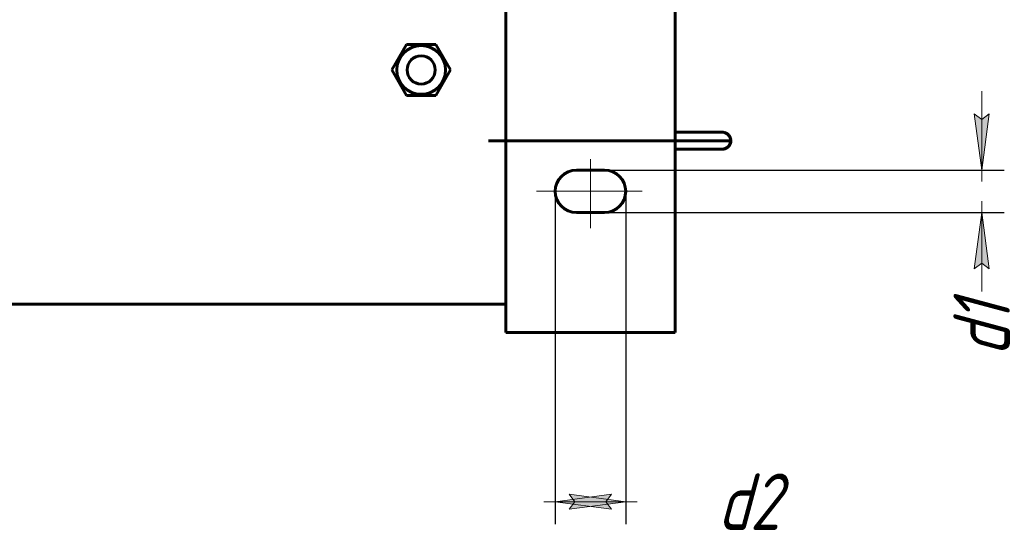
# Model space of a CAD drawing. Header units: millimetres. Extents: x 0 to 420, y 0 to 594.
# Tile 9 of 15: x 237 to 324, y 318 to 363. Entities that reach past the tile are written whole.
import ezdxf

# ---------------------------------------------------------------- set-up
doc = ezdxf.new("R2010")
doc.units = ezdxf.units.MM
for name, pattern in [('K5LT_AXLED', [19.5, 15, -1.5, 1.5, -1.5]), ('K5LT_BASIC', [0]), ('K5LT_THIN', [0])]:
    doc.linetypes.add(name, pattern=pattern)
doc.layers.add('Системный слой', color=7, linetype='Continuous')
doc.styles.add('KDIMTEXTSTYLE', font='GOST_AU.SHX', dxfattribs={"width": 0.96, "oblique": 15, "height": 5})
doc.dimstyles.new('KDIMSTYLE (0.25)', dxfattribs={"dimtxt": 5, "dimasz": 1, "dimexe": 2, "dimexo": 0, "dimgap": 1, "dimtad": 1, "dimlfac": 4, "dimtxsty": 'KDIMTEXTSTYLE', "dimsah": 1, "dimcen": 0, "dimdle": 1, "dimadec": 0, "dimazin": 0, "dimtfac": 0.667, "dimtmove": 0, "dimatfit": 3, "dimfxl": 1, "dimtvp": 1, "dimtolj": 1, "dimtzin": 0, "dimarcsym": 0})

# ---------------------------------------------------------------- blocks, each defined once
blk = doc.blocks.new('U132')
at = {"layer": 'Системный слой', "color": 150, "linetype": 'K5LT_BASIC', "lineweight": 60, "true_color": 0x0080ff}
for p, q in [((299.39, 353.103), (299.39, 353.103)), ((299.39, 351.603), (299.39, 351.603)), ((299.39, 351.603), (299.39, 351.603)), ((299.39, 351.603), (299.391, 351.603)), ((299.391, 351.603), (299.391, 351.603)), ((299.391, 351.603), (299.392, 351.603)), ((299.392, 351.603), (299.393, 351.603)), ((299.393, 351.603), (299.394, 351.603)), ((299.394, 351.603), (299.397, 351.603)), ((299.397, 351.603), (299.402, 351.603)), ((299.402, 351.603), (299.413, 351.603)), ((299.413, 351.603), (299.434, 351.604)), ((299.434, 351.604), (299.477, 351.608)), ((299.477, 351.608), (299.561, 351.625)), ((299.561, 351.625), (299.72, 351.688)), ((299.72, 351.688), (299.98, 351.908)), ((299.98, 351.908), (300.133, 352.261)), ((300.133, 352.261), (300.14, 352.353))]:
    blk.add_line(p, q, dxfattribs=at)
blk = doc.blocks.new('KDIMARROW_02')
at = {"layer": 'Системный слой'}
blk.add_hatch(color=0, dxfattribs=at).paths.add_polyline_path([(4.5, 0), (5, 0.658), (0, 0), (5, -0.658)])
at = {"layer": 'Системный слой', "color": 0, "linetype": 'K5LT_THIN', "lineweight": 18}
for p, q in [((0, 0), (-1, 0)), ((5, 0.658), (0, 0)), ((0, 0), (5, -0.658)), ((0, 0), (7, 0)), ((4.5, 0), (5, 0.658)), ((5, -0.658), (4.5, 0))]:
    blk.add_line(p, q, dxfattribs=at)

msp = doc.modelspace()

# ---------------------------------------------------------------- linework, layer by layer
at = {"layer": 'Системный слой', "color": 150, "linetype": 'K5LT_BASIC', "lineweight": 60, "true_color": 0x0080ff}
for p, q in [((280.203, 505.3684), (280.203, 335.3684)), ((295.203, 505.3684), (295.203, 335.3684)), ((271.4039, 360.8684), (270.1049, 358.6184)), ((274.002, 360.8684), (271.4039, 360.8684)), ((275.301, 358.6184), (274.002, 360.8684)), ((270.1049, 358.6184), (271.4039, 356.3684)), ((274.002, 356.3684), (275.301, 358.6184)), ((271.4039, 356.3684), (274.002, 356.3684)), ((295.203, 353.1026), (299.3895, 353.1026)), ((299.3896, 353.1026), (299.3885, 353.1026)), ((299.3895, 353.1026), (299.3897, 353.1026)), ((299.3895, 353.1026), (299.3895, 353.1026)), ((299.3895, 353.1026), (299.3895, 353.1026)), ((299.3895, 353.1026), (299.3895, 353.1026)), ((300.1395, 352.3526), (278.6651, 352.3526)), ((295.203, 351.6026), (299.3895, 351.6026)), ((299.3895, 351.6026), (299.3893, 351.6026)), ((299.3895, 351.6026), (299.3893, 351.6026)), ((299.3895, 351.6026), (299.3895, 351.6026)), ((299.3895, 351.6026), (299.3895, 351.6026)), ((299.3895, 351.6026), (299.3895, 351.6026)), ((299.3895, 351.6026), (299.3895, 351.6026)), ((299.3895, 351.6026), (299.3895, 351.6026)), ((288.953, 349.7434), (286.453, 349.7434)), ((286.453, 345.9934), (288.953, 345.9934)), ((280.203, 337.8684), (185.203, 337.8684)), ((280.203, 335.3684), (295.203, 335.3684))]:
    msp.add_line(p, q, dxfattribs=at)
at = {"layer": 'Системный слой', "color": 30, "linetype": 'K5LT_AXLED', "lineweight": 18, "true_color": 0xff8000}
for p, q in [((287.703, 344.6181), (287.703, 350.7084)), ((282.9066, 347.8684), (292.2966, 347.8684))]:
    msp.add_line(p, q, dxfattribs=at)
at = {"layer": 'Системный слой', "color": 150, "linetype": 'K5LT_BASIC', "lineweight": 60, "true_color": 0x0080ff}
for radius in [2.1562, 1.25]:
    msp.add_circle((272.703, 358.6184), radius, dxfattribs=at)
for centre, start, end in [((286.453, 347.8684), 90, 270), ((288.953, 347.8684), 270, 90)]:
    msp.add_arc(centre, 1.875, start, end, dxfattribs=at)
for points, knots in [([(299.3895, 353.1026), (299.3898, 353.1026), (299.3902, 353.1026), (299.3909, 353.1026), (299.3913, 353.1026), (299.3925, 353.1026), (299.3933, 353.1026), (299.3954, 353.1026), (299.3968, 353.1026), (299.401, 353.1025), (299.4037, 353.1025), (299.4118, 353.1023), (299.4171, 353.1021), (299.4281, 353.1015), (299.4338, 353.1012), (299.45, 353.0999), (299.4605, 353.0989), (299.4876, 353.0955), (299.504, 353.0928), (299.5427, 353.085), (299.5648, 353.0794), (299.619, 353.0629), (299.6507, 353.0508), (299.7139, 353.0216), (299.7452, 353.0043), (299.8068, 352.9648), (299.8368, 352.9424), (299.8944, 352.893), (299.9218, 352.866), (299.9728, 352.8082), (299.9962, 352.7776), (300.0379, 352.7141), (300.0562, 352.6814), (300.0873, 352.615), (300.1002, 352.5815), (300.1202, 352.5148), (300.1276, 352.4818), (300.1371, 352.4169), (300.1395, 352.3849), (300.1395, 352.3526)], [0, 0, 0, 0, 0.0136913, 0.0136913, 0.0308054, 0.0308054, 0.0616109, 0.0616109, 0.119799, 0.119799, 0.2327722, 0.2327722, 0.4519131, 0.4519131, 0.6861012, 0.6861012, 1.120896, 1.120896, 1.8065075, 1.8065075, 2.7429358, 2.7429358, 4.1343464, 4.1343464, 5.6012375, 5.6012375, 7.1346462, 7.1346462, 8.7133169, 8.7133169, 10.2913152, 10.2913152, 11.8299107, 11.8299107, 13.2967039, 13.2967039, 14.683666, 14.683666, 16, 16, 16, 16]), ([(299.3895, 353.1026), (299.3895, 353.1026), (299.3895, 353.1026), (299.3899, 353.1026), (299.3902, 353.1026), (299.391, 353.1026), (299.3915, 353.1026), (299.3928, 353.1026), (299.3936, 353.1026), (299.396, 353.1026), (299.3976, 353.1026), (299.4022, 353.1025), (299.4052, 353.1025), (299.4142, 353.1022), (299.4201, 353.1019), (299.4329, 353.1012), (299.4398, 353.1007), (299.4572, 353.0992), (299.4677, 353.098), (299.4971, 353.094), (299.5159, 353.0907), (299.5614, 353.0805), (299.588, 353.0729), (299.6466, 353.0525), (299.6782, 353.0389), (299.7411, 353.0067), (299.7722, 352.9879), (299.8329, 352.9454), (299.8623, 352.9217), (299.9182, 352.8697), (299.9447, 352.8414), (299.9931, 352.7817), (300.0152, 352.7503), (300.0539, 352.6857), (300.0707, 352.6526), (300.0985, 352.5859), (300.1098, 352.5524), (300.1267, 352.4861), (300.1326, 352.4534), (300.1383, 352.3979), (300.1395, 352.3753), (300.1395, 352.3526)], [0, 0, 0, 0, 0.0001773, 0.0001773, 0.0135517, 0.0135517, 0.0338794, 0.0338794, 0.0677587, 0.0677587, 0.1321295, 0.1321295, 0.2574682, 0.2574682, 0.5013399, 0.5013399, 0.7849874, 0.7849874, 1.2197869, 1.2197869, 2.0043197, 2.0043197, 3.1385857, 3.1385857, 4.5518657, 4.5518657, 6.0393652, 6.0393652, 7.5887586, 7.5887586, 9.1726007, 9.1726007, 10.7430099, 10.7430099, 12.2635836, 12.2635836, 13.7058265, 13.7058265, 15.0728015, 15.0728015, 16, 16, 16, 16]), ([(299.3895, 351.6026), (299.3898, 351.6026), (299.3902, 351.6026), (299.3909, 351.6026), (299.3913, 351.6026), (299.3925, 351.6026), (299.3933, 351.6027), (299.3954, 351.6027), (299.3968, 351.6027), (299.401, 351.6027), (299.4037, 351.6028), (299.4118, 351.603), (299.4171, 351.6032), (299.4281, 351.6038), (299.4338, 351.6041), (299.45, 351.6054), (299.4605, 351.6064), (299.4876, 351.6098), (299.504, 351.6125), (299.5427, 351.6202), (299.5648, 351.6258), (299.619, 351.6423), (299.6507, 351.6545), (299.7139, 351.6837), (299.7452, 351.701), (299.8068, 351.7405), (299.8368, 351.7629), (299.8944, 351.8122), (299.9218, 351.8393), (299.9728, 351.897), (299.9962, 351.9277), (300.0379, 351.9912), (300.0562, 352.0239), (300.0873, 352.0903), (300.1002, 352.1238), (300.1202, 352.1905), (300.1276, 352.2235), (300.1371, 352.2884), (300.1395, 352.3204), (300.1395, 352.3526)], [0, 0, 0, 0, 0.0136913, 0.0136913, 0.0308054, 0.0308054, 0.0616108, 0.0616108, 0.1197987, 0.1197987, 0.2327717, 0.2327717, 0.451912, 0.451912, 0.6860991, 0.6860991, 1.1208939, 1.1208939, 1.8065033, 1.8065033, 2.7429274, 2.7429274, 4.1343376, 4.1343376, 5.6012283, 5.6012283, 7.1346367, 7.1346367, 8.7133072, 8.7133072, 10.2913057, 10.2913057, 11.8299016, 11.8299016, 13.2966953, 13.2966953, 14.6836578, 14.6836578, 16, 16, 16, 16]), ([(299.3895, 351.6026), (299.3899, 351.6026), (299.3902, 351.6026), (299.391, 351.6026), (299.3915, 351.6026), (299.3928, 351.6026), (299.3936, 351.6027), (299.396, 351.6027), (299.3976, 351.6027), (299.4022, 351.6028), (299.4052, 351.6028), (299.4142, 351.6031), (299.4201, 351.6033), (299.4329, 351.6041), (299.4398, 351.6045), (299.4572, 351.6061), (299.4677, 351.6073), (299.4971, 351.6112), (299.5159, 351.6146), (299.5614, 351.6247), (299.588, 351.6324), (299.6466, 351.6528), (299.6782, 351.6664), (299.7411, 351.6986), (299.7722, 351.7174), (299.8329, 351.7598), (299.8623, 351.7836), (299.9182, 351.8356), (299.9447, 351.8638), (299.9931, 351.9236), (300.0152, 351.955), (300.0539, 352.0196), (300.0707, 352.0527), (300.0985, 352.1194), (300.1098, 352.1529), (300.1267, 352.2192), (300.1326, 352.2519), (300.1383, 352.3074), (300.1395, 352.3299), (300.1395, 352.3526)], [0, 0, 0, 0, 0.0135516, 0.0135516, 0.033879, 0.033879, 0.067758, 0.067758, 0.132128, 0.132128, 0.2574653, 0.2574653, 0.501334, 0.501334, 0.7849756, 0.7849756, 1.2197752, 1.2197752, 2.0042962, 2.0042962, 3.1385387, 3.1385387, 4.551816, 4.551816, 6.0393132, 6.0393132, 7.5887047, 7.5887047, 9.1725465, 9.1725465, 10.7429567, 10.7429567, 12.2635327, 12.2635327, 13.7057785, 13.7057785, 15.0727558, 15.0727558, 16, 16, 16, 16])]:
    msp.add_open_spline(points, degree=3, knots=knots, dxfattribs=at)

# ---------------------------------------------------------------- block references
at = {"layer": 'Системный слой'}
msp.add_blockref('U132', (0, 0), dxfattribs=at)

# ---------------------------------------------------------------- dimensions: what is measured, and where the dimension line sits
at = {"layer": 'Системный слой', "color": 7}
msp.add_linear_dim(base=(322.3674, 349.7434), p1=(288.953, 345.9934), p2=(288.953, 349.7434), angle=90, location=(322.3674, 335.636), text='\\H5.0;\\W0.965;\\Q15;\\H5.0;\\W0.965;\\Q15;\\Q15;d1', dimstyle='KDIMSTYLE (0.25)', override={"dimexo": 0, "dimblk1": 'KDIMARROW_02', "dimblk2": 'KDIMARROW_02', "dimse1": 0, "dimse2": 0, "dimclrt": 7, "dimtolj": 1}, dxfattribs=at).render()
msp.add_linear_dim(base=(284.578, 320.3684), p1=(290.828, 347.8684), p2=(284.578, 347.8684), location=(301.7145, 320.3684), text='\\H5.0;\\W0.965;\\Q15;\\H5.0;\\W0.965;\\Q15;\\Q15;d2', dimstyle='KDIMSTYLE (0.25)', override={"dimexo": 0, "dimblk1": 'KDIMARROW_02', "dimblk2": 'KDIMARROW_02', "dimse1": 0, "dimse2": 0, "dimclrt": 7, "dimtolj": 1}, dxfattribs=at).render()

doc.saveas('drawing.dxf')
